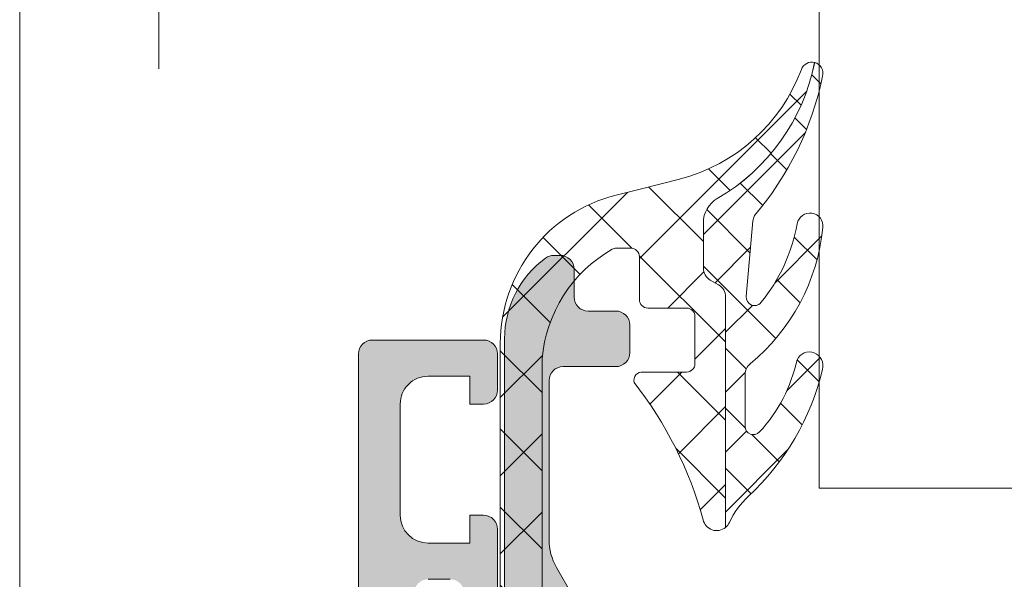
# Model space of a CAD drawing. Header units: millimetres. Extents: x 144573 to 336993, y 74252 to 247042.
# Tile 85 of 256: x 146721 to 146757, y 190128 to 190148. Entities that reach past the tile are written whole.
import ezdxf

# ---------------------------------------------------------------- set-up
doc = ezdxf.new("R2010")
doc.units = ezdxf.units.MM
doc.linetypes.add('ČÁRKOVANÁ', pattern=[19.049999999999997, 12.7, -6.35])
doc.layers.add('FASÁDA DETAILNÍ', color=255, linetype='Continuous', lineweight=0)

msp = doc.modelspace()

# ---------------------------------------------------------------- hatches: boundary and pattern name
at = {"layer": 'FASÁDA DETAILNÍ'}
h = msp.add_hatch(dxfattribs=at)
h.set_pattern_fill('ANSI37', color=256, scale=0.625, angle=90, style=0)
h.set_pattern_definition([(135, (147661.4800355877, 196355.2586091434), (-1.403165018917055, -1.403165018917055), []), (225, (147661.4800355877, 196355.2586091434), (1.403165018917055, -1.403165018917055), [])])
edge = h.paths.add_edge_path()
edge.add_ellipse((146745.2825155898, 190135.1454342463), major_axis=(-5.0394670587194, 0), ratio=1, start_angle=299.79178446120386, end_angle=355.0355387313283, ccw=False)
edge.add_ellipse((146742.9277153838, 190139.2585187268), major_axis=(-0.3000000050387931, 0), ratio=1, start_angle=270.00069261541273, end_angle=299.79217298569, ccw=False)
edge.add_line((146742.9277117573, 190139.5585187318), (146743.4619957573, 190139.5585217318))
edge.add_ellipse((146743.4619969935, 190139.258521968), major_axis=(-0.2999997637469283, 0), ratio=1, start_angle=179.9999548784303, end_angle=270.0002361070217, ccw=False)
edge.add_line((146743.7619967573, 190139.2585217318), (146743.7619967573, 190137.7085247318))
edge.add_ellipse((146744.0620073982, 190137.7085323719), major_axis=(-0.3000106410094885, 0), ratio=1, start_angle=0.001459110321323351, end_angle=89.9956760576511)
edge.add_line((146744.0619847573, 190137.4085217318), (146745.4619667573, 190137.4085107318))
edge.add_ellipse((146745.4619639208, 190137.1085208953), major_axis=(-0.2999898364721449, 0), ratio=1, start_angle=180.0003507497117, end_angle=269.999458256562, ccw=False)
edge.add_line((146745.7619537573, 190137.1085227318), (146745.7619537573, 190135.4085107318))
edge.add_ellipse((146745.4619436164, 190135.4085178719), major_axis=(-0.3000101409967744, 0), ratio=1, start_angle=90.00441943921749, end_angle=179.9986363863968, ccw=False)
edge.add_line((146745.4619667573, 190135.1085077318), (146743.8981357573, 190135.1085187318))
edge.add_ellipse((146743.8652787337, 190134.8073596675), major_axis=(-0.3029461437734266, 0), ratio=1, start_angle=-96.22645090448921, end_angle=13.48357731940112)
edge.add_ellipse((146732.5493144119, 190126.1024365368), major_axis=(-14.00076634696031, 0), ratio=1, start_angle=195.3017322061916, end_angle=218.0756200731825, ccw=False)
edge.add_ellipse((146746.5415521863, 190129.9091501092), major_axis=(-0.5004721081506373, 0), ratio=1, start_angle=12.91760852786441, end_angle=129.8066343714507)
edge.add_line((146746.8619537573, 190129.5246827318), (146746.8619537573, 190137.8079617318))
edge.add_ellipse((146746.3619540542, 190137.8079612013), major_axis=(-0.4999997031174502, 0), ratio=1, start_angle=180.0000607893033, end_angle=240.0000196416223)
edge.add_line((146746.6119537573, 190138.2409737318), (146746.3119537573, 190138.4141797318))
edge.add_ellipse((146746.5619534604, 190138.8471922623), major_axis=(-0.4999997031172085, 0), ratio=1, start_angle=6.078930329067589e-05, end_angle=60.00001964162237, ccw=False)
edge.add_line((146746.0619537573, 190138.8471917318), (146746.0619537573, 190140.4765397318))
edge.add_ellipse((146747.0619531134, 190140.476540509), major_axis=(-0.9999993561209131, 0), ratio=1, start_angle=-59.949661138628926, end_angle=4.4528618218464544e-05, ccw=False)
edge.add_ellipse((146742.9056263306, 190147.6609212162), major_axis=(-7.30002344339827, 0), ratio=1, start_angle=120.0503545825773, end_angle=168.7144463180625)
edge.add_ellipse((146749.9619633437, 190145.8456891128), major_axis=(-0.3999905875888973, 0), ratio=1, start_angle=255.1470247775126, end_angle=339.4981705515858)
edge.add_ellipse((146743.6128652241, 190148.2197560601), major_axis=(-6.378448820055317, 0), ratio=1, start_angle=104.45259778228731, end_angle=159.4981254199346, ccw=False)
edge.add_line((146745.2047917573, 190142.0431567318), (146743.7940847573, 190141.6795697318))
edge.add_line((146743.7940847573, 190141.6795697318), (146742.9313837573, 190141.4694567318))
edge.add_ellipse((146744.2619487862, 190136.1328340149), major_axis=(-5.499995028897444, 0), ratio=1, start_angle=-76.00004503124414, end_angle=3.42021868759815e-05)
edge.add_line((146738.7619537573, 190136.1328307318), (146738.7619537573, 190123.7148027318))
edge.add_line((146738.7619537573, 190123.7148027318), (146739.0495727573, 190122.3517457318))
edge.add_ellipse((146738.5603464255, 190122.2485131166), major_axis=(-0.4999993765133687, 0), ratio=1, start_angle=130.2837515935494, end_angle=191.9153007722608, ccw=False)
edge.add_line((146738.8836327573, 190121.8670877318), (146737.0270247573, 190120.2934767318))
edge.add_ellipse((146737.5119542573, 190119.7213377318), major_axis=(-0.749999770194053, 0), ratio=1, start_angle=-49.71629384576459, end_angle=130.2837061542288)
edge.add_line((146737.9968837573, 190119.1491987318), (146740.3085277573, 190121.1084847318))
edge.add_ellipse((146739.6619555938, 190121.8713363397), major_axis=(-0.999999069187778, 0), ratio=1, start_angle=130.2836986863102, end_angle=191.915247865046)
edge.add_line((146740.6404087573, 190122.0778007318), (146740.2619537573, 190123.8713377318))
edge.add_line((146740.2619537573, 190123.8713377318), (146740.2619537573, 190135.5815387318))
h = msp.add_hatch(dxfattribs=at)
h.set_pattern_fill('ANSI37', color=256, scale=0.48, angle=90, style=0)
h.set_pattern_definition([(135, (147661.4800355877, 196355.2586091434), (-1.077630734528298, -1.077630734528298), []), (225, (147661.4800355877, 196355.2586091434), (1.077630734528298, -1.077630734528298), [])])
edge = h.paths.add_edge_path()
edge.add_arc((146748.0629530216, 190135.0196321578), 0.4999992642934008, 129.4073371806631, 179.9999342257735)
edge.add_line((146747.5629537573, 190135.0196327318), (146747.5629537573, 190133.1575357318))
edge.add_arc((146747.8629539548, 190133.1575360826), 0.3000001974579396, 180.0000670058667, 317.3578430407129)
edge.add_arc((146743.9891589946, 190136.7249507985), 5.566188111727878, 317.3577388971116, 347.808967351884)
edge.add_arc((146749.8732352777, 190135.3416568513), 0.4897187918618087, -17.01397229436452, 154.8827571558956, ccw=False)
edge.add_arc((146741.5334774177, 190137.2875481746), 9.052420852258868, 312.79332113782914, 346.6565612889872, ccw=False)
edge.add_arc((146749.7213576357, 190128.4433714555), 2.999999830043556, 132.7932868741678, 155.2450969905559)
edge.add_arc((146746.5425515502, 190129.9091536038), 0.5004751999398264, 309.8064341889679, 335.24482424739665, ccw=False)
edge.add_line((146746.8629537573, 190129.5246827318), (146746.8629537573, 190137.8079617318))
edge.add_arc((146746.3629540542, 190137.8079612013), 0.4999997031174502, 6.078930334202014e-05, 60.00001964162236)
edge.add_line((146746.6129537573, 190138.2409737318), (146746.3129537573, 190138.4141797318))
edge.add_arc((146746.5629534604, 190138.8471922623), 0.4999997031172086, 180.0000607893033, 240.00001964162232, ccw=False)
edge.add_line((146746.0629537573, 190138.8471917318), (146746.0629537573, 190140.4765397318))
edge.add_arc((146747.0629531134, 190140.476540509), 0.9999993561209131, 120.0503388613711, 180.0000445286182, ccw=False)
edge.add_arc((146742.9066263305, 190147.6609212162), 7.30002344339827, 300.0503545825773, 348.7144463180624)
edge.add_arc((146749.9629633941, 190145.8456886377), 0.3999910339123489, -15.001276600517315, 75.14704919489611, ccw=False)
edge.add_arc((146739.4434593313, 190147.9724091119), 11.13157184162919, 319.4130387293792, 348.44234221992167, ccw=False)
edge.add_line((146747.8969907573, 190140.7301927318), (146747.8392897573, 190140.5379757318))
edge.add_line((146747.8392897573, 190140.5379757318), (146747.6014517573, 190137.8207687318))
edge.add_arc((146747.9003090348, 190137.7946097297), 0.2999999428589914, 174.9976449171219, 320.9690488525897)
edge.add_arc((146743.2200829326, 190141.5887817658), 6.324969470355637, 320.968966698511, 349.5200292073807)
edge.add_arc((146749.8979187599, 190140.35990443), 0.4650353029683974, -7.528137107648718, 170.2920262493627, ccw=False)
edge.add_arc((146743.1415864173, 190141.0094032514), 7.252239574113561, 309.40751088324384, 354.37832838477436, ccw=False)
h = msp.add_hatch(color=256, dxfattribs=at)
edge = h.paths.add_edge_path()
edge.add_line((146741.3159537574, 190121.7585187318), (146741.6159537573, 190122.1317237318))
edge.add_line((146741.6159537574, 190122.1317237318), (146741.6159537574, 190126.1049287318))
edge.add_ellipse((146739.615946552, 190126.1049271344), major_axis=(-2.000007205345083, 0), ratio=1, start_angle=180.0000457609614, end_angle=209.9999336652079)
edge.add_line((146741.3480047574, 190127.1049287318), (146740.7839027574, 190128.0819807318))
edge.add_ellipse((146742.5159609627, 190129.0819823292), major_axis=(-2.000007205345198, 0), ratio=1, start_angle=4.5760961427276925e-05, end_angle=29.99993366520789, ccw=False)
edge.add_line((146740.5159537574, 190129.0819807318), (146740.5159537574, 190134.8018147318))
edge.add_ellipse((146741.0159533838, 190134.8018151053), major_axis=(-0.4999996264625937, 0), ratio=1, start_angle=-90.00004280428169, end_angle=4.28042947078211e-05, ccw=False)
edge.add_line((146741.0159537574, 190135.3018147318), (146742.9159537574, 190135.3018147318))
edge.add_ellipse((146742.9162117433, 190135.8015567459), major_axis=(-0.4997420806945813, 0), ratio=1, start_angle=89.97042173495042, end_angle=180.0295782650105)
edge.add_line((146743.4159537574, 190135.8018147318), (146743.4159537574, 190136.8018147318))
edge.add_ellipse((146742.9162117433, 190136.8020727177), major_axis=(-0.49974208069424, 0), ratio=1, start_angle=179.9704217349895, end_angle=270.0295782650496)
edge.add_line((146742.9159537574, 190137.3018147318), (146741.9159537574, 190137.3018147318))
edge.add_ellipse((146741.915693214, 190137.8015541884), major_axis=(-0.4997395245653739, 0), ratio=1, start_angle=-0.029871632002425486, end_angle=90.02987163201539, ccw=False)
edge.add_line((146741.4159537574, 190137.8018147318), (146741.4159537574, 190138.8018147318))
edge.add_ellipse((146740.9162056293, 190138.8020686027), major_axis=(-0.4997481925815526, 0), ratio=1, start_angle=179.9708938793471, end_angle=270.0288769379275)
edge.add_line((146740.9159537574, 190139.3018167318), (146740.6829227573, 190139.3018167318))
edge.add_ellipse((146740.6829222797, 190138.8018175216), major_axis=(-0.4999992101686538, 0), ratio=1, start_angle=269.9999452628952, end_angle=306.2493129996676)
edge.add_ellipse((146742.5159601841, 190136.3018141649), major_axis=(-3.600006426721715, 0), ratio=1, start_angle=306.2493860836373, end_angle=359.9999591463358)
edge.add_line((146738.9159537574, 190136.3018167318), (146738.9159537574, 190126.3585187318))
edge.add_ellipse((146739.115953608, 190126.3585185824), major_axis=(-0.1999998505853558, 0), ratio=1, start_angle=-4.28043988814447e-05, end_angle=90.00004280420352)
edge.add_line((146739.1159537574, 190126.1585187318), (146739.8331747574, 190126.1585187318))
edge.add_line((146739.8331747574, 190126.1585187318), (146739.9740737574, 190126.2994797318))
edge.add_ellipse((146740.1159536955, 190126.1585183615), major_axis=(-0.2000000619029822, 0), ratio=1, start_angle=180.0001060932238, end_angle=315.18607561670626, ccw=False)
edge.add_line((146740.3159537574, 190126.1585187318), (146740.3159537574, 190124.2589497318))
edge.add_line((146740.3159537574, 190124.2589497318), (146740.6302717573, 190120.1803017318))
edge.add_ellipse((146741.1241163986, 190120.25851924), major_axis=(-0.5000005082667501, 0), ratio=1, start_angle=9.000022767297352, end_angle=89.99992652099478)
edge.add_line((146741.1241157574, 190119.7585187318), (146741.3159537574, 190119.7585187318))
edge.add_ellipse((146741.3159541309, 190120.2585183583), major_axis=(-0.49999962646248, 0), ratio=1, start_angle=89.99995719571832, end_angle=180.0000428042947)
edge.add_line((146741.8159537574, 190120.2585187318), (146741.8159537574, 190120.3585187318))
edge.add_ellipse((146741.6159539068, 190120.3585188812), major_axis=(-0.1999998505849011, 0), ratio=1, start_angle=179.9999571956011, end_angle=270.0000428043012)
edge.add_line((146741.6159537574, 190120.5585187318), (146741.3159537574, 190120.5585187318))
edge.add_line((146741.3159537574, 190120.5585187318), (146741.3159537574, 190121.7585187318))
h = msp.add_hatch(color=256, dxfattribs=at)
edge = h.paths.add_edge_path()
edge.add_arc((146734.1620212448, 190135.7584514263), 0.5000674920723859, 90.00773245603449, 179.9922675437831, ccw=False)
edge.add_line((146734.1619537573, 190136.2585189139), (146738.1619537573, 190136.2585189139))
edge.add_arc((146738.1618862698, 190135.7584514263), 0.5000674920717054, 360.0077324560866, 449.99226754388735, ccw=False)
edge.add_line((146738.6619537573, 190135.7585189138), (146738.6619537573, 190134.4584700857))
edge.add_arc((146738.1619168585, 190134.4585069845), 0.5000369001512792, 270.0042279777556, 359.99577202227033, ccw=False)
edge.add_line((146738.1619537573, 190133.9584700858), (146737.6619537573, 190133.9584700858))
edge.add_line((146737.6619537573, 190133.9584700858), (146737.6619537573, 190134.9584700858))
edge.add_line((146737.6619537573, 190134.9584700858), (146736.1619537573, 190134.9584700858))
edge.add_arc((146736.1619167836, 190133.9585070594), 0.9999630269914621, 449.9978814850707, 540.0021185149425)
edge.add_line((146735.1619537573, 190133.9584700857), (146735.1619537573, 190129.9584700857))
edge.add_arc((146736.162030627, 190129.9585469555), 1.000076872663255, 180.0044039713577, 269.9955960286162)
edge.add_line((146736.1619537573, 190128.9584700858), (146737.6619537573, 190128.9584700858))
edge.add_line((146737.6619537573, 190128.9584700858), (146737.6619537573, 190129.9584700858))
edge.add_line((146737.6619537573, 190129.9584700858), (146738.1619537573, 190129.9584700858))
edge.add_arc((146738.1620112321, 190129.4585275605), 0.4999425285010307, -0.006586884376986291, 90.0065868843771, ccw=False)
edge.add_line((146738.6619537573, 190129.4584700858), (146738.6619537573, 190126.6584822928))
edge.add_arc((146738.1619537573, 190126.6584822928), 0.5000000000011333, 270.0000000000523, 360.0000000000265, ccw=False)
edge.add_line((146738.1619537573, 190126.1584822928), (146737.9619537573, 190126.1584822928))
edge.add_arc((146737.9619537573, 190126.6584822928), 0.5000000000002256, 179.9999999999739, 269.99999999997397, ccw=False)
edge.add_line((146737.4619537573, 190126.6584822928), (146737.4619537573, 190127.1584822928))
edge.add_arc((146736.9619186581, 190127.1584471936), 0.500035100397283, 360.0040217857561, 449.9959782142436)
edge.add_line((146736.9619537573, 190127.6584822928), (146736.1619507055, 190127.6584822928))
edge.add_arc((146736.161967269, 190127.1584657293), 0.5000165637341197, 90.00189796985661, 179.9981020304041)
edge.add_line((146735.6619507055, 190127.1584822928), (146735.6619507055, 190095.8584883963))
edge.add_line((146735.6619507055, 190095.8584883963), (146736.0943473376, 190089.8200307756))
edge.add_arc((146737.0935670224, 190089.8584868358), 0.9999594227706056, 182.2040028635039, 269.9999999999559)
edge.add_line((146737.0935670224, 190088.858527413), (146743.762019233, 190088.858527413))
edge.add_arc((146743.762019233, 190089.358527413), 0.5000000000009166, 270.0000000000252, 359.9999999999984)
edge.add_line((146744.262019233, 190089.358527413), (146744.262019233, 190090.258527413))
edge.add_arc((146744.762019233, 190090.258527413), 0.5000000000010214, 90.00000000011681, 180.0000000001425, ccw=False)
edge.add_line((146744.762019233, 190090.758527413), (146746.1620207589, 190090.758527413))
edge.add_arc((146746.4295413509, 190090.8373638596), 0.278895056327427, 196.4198764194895, 271.1645893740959)
edge.add_line((146746.4352097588, 190090.558526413), (146746.8888037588, 190090.558526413))
edge.add_arc((146746.8944644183, 190090.8373945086), 0.2789255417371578, 268.8371299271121, 343.5754054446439)
edge.add_line((146747.1620077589, 190090.758527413), (146749.0420187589, 190090.758527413))
edge.add_arc((146749.0420187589, 190090.458527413), 0.3000000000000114, 360.00000000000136, 450, ccw=False)
edge.add_line((146749.3420187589, 190090.458527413), (146749.3420187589, 190089.478553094))
edge.add_arc((146749.0420187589, 190089.478553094), 0.2999999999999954, 270.0000000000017, 360.00000000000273, ccw=False)
edge.add_line((146749.0420187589, 190089.178553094), (146746.2820207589, 190089.178553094))
edge.add_arc((146746.2820207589, 190089.058553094), 0.1200000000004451, 449.9999999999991, 540)
edge.add_line((146746.1620207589, 190089.058553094), (146746.1620207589, 190084.758527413))
edge.add_arc((146746.6620207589, 190084.758527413), 0.5000000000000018, 179.9999999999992, 269.9999999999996)
edge.add_line((146746.6620207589, 190084.258527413), (146747.3620207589, 190084.258527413))
edge.add_line((146747.3620207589, 190084.258527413), (146749.7548410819, 190085.6400228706))
edge.add_arc((146749.8239009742, 190085.5204076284), 0.1381197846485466, -1.0322764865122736e-10, 119.9999999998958, ccw=False)
edge.add_line((146749.9620207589, 190085.5204076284), (146749.9620207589, 190081.758527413))
edge.add_arc((146751.9620207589, 190081.758527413), 1.999999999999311, 180.0000000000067, 270.0000000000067)
edge.add_line((146751.9620207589, 190079.758527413), (146752.5300161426, 190079.758527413))
edge.add_arc((146752.5300161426, 190079.258527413), 0.5000000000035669, 415.52092823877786, 449.99999999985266, ccw=False)
edge.add_arc((146749.9825428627, 190075.5490288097), 4.999999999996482, 365.34922800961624, 415.5209282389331, ccw=False)
edge.add_arc((146754.8238940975, 190075.9966471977), 0.1381197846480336, 240.0000000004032, 367.70243749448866, ccw=False)
edge.add_line((146754.7548342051, 190075.8770319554), (146752.3620138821, 190077.258527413))
edge.add_line((146752.3620138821, 190077.258527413), (146751.6620138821, 190077.258527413))
edge.add_arc((146751.6620138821, 190076.758527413), 0.5, 450, 540)
edge.add_line((146751.1620138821, 190076.758527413), (146751.1620138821, 190072.458501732))
edge.add_arc((146751.2820138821, 190072.458501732), 0.1199999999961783, 180, 269.9999999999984)
edge.add_line((146751.2820138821, 190072.338501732), (146754.0420118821, 190072.338501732))
edge.add_arc((146754.0420118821, 190072.0385017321), 0.2999999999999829, 0, 90.00000000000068, ccw=False)
edge.add_line((146754.3420118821, 190072.0385017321), (146754.3420118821, 190071.058527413))
edge.add_arc((146754.0420118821, 190071.058527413), 0.300000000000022, 270.00000000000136, 360, ccw=False)
edge.add_line((146754.0420118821, 190070.758527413), (146752.1620008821, 190070.758527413))
edge.add_arc((146751.8944575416, 190070.6796603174), 0.2789255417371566, 376.4245945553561, 451.1628700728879)
edge.add_line((146751.8887968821, 190070.958528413), (146751.4352028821, 190070.958528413))
edge.add_arc((146751.4295344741, 190070.6796909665), 0.2788950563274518, 448.8354106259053, 523.5801235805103)
edge.add_line((146751.1620138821, 190070.758527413), (146748.1619553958, 190070.758527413))
edge.add_line((146748.1619553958, 190070.758527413), (146747.4618525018, 190071.4585997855))
edge.add_line((146747.4618525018, 190071.4585997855), (146747.4618525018, 190072.058605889))
edge.add_line((146747.4618525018, 190072.058605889), (146749.0618586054, 190072.058605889))
edge.add_arc((146749.0618491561, 190072.5586153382), 0.5000094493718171, 270.0010827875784, 359.9989172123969)
edge.add_line((146749.5618586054, 190072.5586058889), (146749.5618586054, 190072.9540339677))
edge.add_arc((146749.0618586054, 190072.9540339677), 0.5000000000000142, 360.0000000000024, 375.0000000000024)
edge.add_line((146749.5448215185, 190073.0834434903), (146749.1606127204, 190074.5173302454))
edge.add_arc((146748.1946868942, 190074.2585112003), 1.000000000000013, 375.0000000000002, 450.0000000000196)
edge.add_line((146748.1946868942, 190075.2585112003), (146742.4618647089, 190075.2585112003))
edge.add_line((146742.4618647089, 190075.2585112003), (146742.4618647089, 190072.058605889))
edge.add_line((146742.4618647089, 190072.058605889), (146743.2618525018, 190072.058605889))
edge.add_line((146743.2618525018, 190072.058605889), (146743.2618525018, 190071.4585997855))
edge.add_line((146743.2618525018, 190071.4585997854), (146742.0494196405, 190070.758618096))
edge.add_line((146742.0494196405, 190070.758618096), (146740.9618647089, 190070.758618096))
edge.add_line((146740.9618647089, 190070.758618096), (146740.9618647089, 190085.758527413))
edge.add_arc((146740.4618647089, 190085.758527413), 0.5000000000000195, 359.9999999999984, 450.0000000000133)
edge.add_line((146740.4618647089, 190086.258527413), (146734.6619537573, 190086.258527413))
edge.add_arc((146734.6619537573, 190087.258527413), 1, 180, 270.00000000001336, ccw=False)
edge.add_line((146733.6619537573, 190087.258527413), (146733.6619537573, 190135.7585189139))
edge = h.paths.add_edge_path(flags=16)
edge.add_line((146743.2618525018, 190076.8585112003), (146747.6618525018, 190076.8585112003))
edge.add_arc((146747.6618525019, 190077.3585112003), 0.5000000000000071, 270.0000000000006, 359.9999999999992)
edge.add_line((146748.1618525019, 190077.3585112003), (146748.1618525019, 190081.7585112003))
edge.add_arc((146747.6618525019, 190081.7585112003), 0.4999999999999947, 359.9999999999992, 450.0000000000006)
edge.add_line((146747.6618525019, 190082.2585112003), (146743.2618525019, 190082.2585112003))
edge.add_arc((146743.2618525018, 190081.7585112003), 0.5, 450, 540)
edge.add_line((146742.7618525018, 190081.7585112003), (146742.7618525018, 190077.3585112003))
edge.add_arc((146743.2618525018, 190077.3585112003), 0.4999999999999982, 180, 270.0000000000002)

# ---------------------------------------------------------------- linework, layer by layer
for p, q in [((146734.1619537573, 190136.2585189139), (146738.1619537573, 190136.2585189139)), ((146733.6619537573, 190087.258527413), (146733.6619537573, 190135.7585189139)), ((146738.6619537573, 190135.7585189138), (146738.6619537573, 190134.4584700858)), ((146737.6619537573, 190134.9584700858), (146736.1619537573, 190134.9584700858)), ((146737.6619537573, 190133.9584700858), (146737.6619537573, 190134.9584700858)), ((146735.1619537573, 190133.9584700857), (146735.1619537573, 190129.9584700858)), ((146738.1619537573, 190133.9584700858), (146737.6619537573, 190133.9584700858)), ((146737.6619537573, 190128.9584700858), (146737.6619537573, 190129.9584700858)), ((146737.6619537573, 190129.9584700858), (146738.1619537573, 190129.9584700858)), ((146738.6619537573, 190129.4584700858), (146738.6619537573, 190126.6584822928)), ((146736.1619537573, 190128.9584700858), (146737.6619537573, 190128.9584700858)), ((146736.9619537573, 190127.6584822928), (146736.1619507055, 190127.6584822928))]:
    msp.add_line(p, q, dxfattribs=at)
for points in [[(173301.4800355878, 174615.2586091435), (146721.4800355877, 174615.2586091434), (146721.4800355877, 198295.2586091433), (173301.4800355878, 198295.2586091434)], [(146750.2260419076, 190211.9038972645), (146750.2260419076, 190599.5946741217), (146794.2260419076, 190599.5946741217), (146794.2260419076, 190211.9038972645), (146794.2260419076, 190130.9330184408), (146750.2260419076, 190130.9330184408)]]:
    msp.add_lwpolyline(points, close=True, dxfattribs=at)
at = {"layer": 'FASÁDA DETAILNÍ', "linetype": 'ČÁRKOVANÁ', "ltscale": 5}
msp.add_lwpolyline([(173296.4800355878, 174620.2586091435), (146726.4800355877, 174620.2586091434), (146726.4800355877, 198290.2586091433), (173296.4800355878, 198290.2586091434)], close=True, dxfattribs=at)
at = {"layer": 'FASÁDA DETAILNÍ', "extrusion": (0, 0, -1)}
for points in [[(-146740.2619537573, 190123.8713377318), (-146740.2619537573, 190135.5815387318), (-146740.2619537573, 190135.5815387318, 0.245826), (-146742.7786587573, 190139.5188687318, 0.130727), (-146742.9277117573, 190139.5585187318), (-146743.4619957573, 190139.5585217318), (-146743.4619957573, 190139.5585217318, 0.414215), (-146743.7619967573, 190139.2585217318), (-146743.7619967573, 190137.7085247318), (-146743.7619967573, 190137.7085247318, -0.414184), (-146744.0619847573, 190137.4085217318), (-146745.4619667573, 190137.4085107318), (-146745.4619667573, 190137.4085107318, 0.414209), (-146745.7619537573, 190137.1085227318), (-146745.7619537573, 190135.4085107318), (-146745.7619537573, 190135.4085107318, 0.414184), (-146745.4619667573, 190135.1085077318), (-146743.8981357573, 190135.1085187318), (-146743.8981357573, 190135.1085187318, -0.51896), (-146743.5706827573, 190134.7367227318, 0.0996982), (-146746.0537457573, 190129.7972697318, -0.559391), (-146746.8619537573, 190129.5246827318), (-146746.8619537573, 190137.8079617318), (-146746.8619537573, 190137.8079617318, -0.267949), (-146746.6119537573, 190138.2409737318), (-146746.3119537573, 190138.4141797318), (-146746.3119537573, 190138.4141797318, 0.267949), (-146746.0619537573, 190138.8471917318), (-146746.0619537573, 190140.4765397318), (-146746.0619537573, 190140.4765397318, 0.267714), (-146746.5611927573, 190141.3421257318, -0.215587), (-146750.0644967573, 190146.2323147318, -0.385623), (-146749.5873077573, 190145.9857807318, 0.244909), (-146745.2047917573, 190142.0431567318), (-146743.7940847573, 190141.6795697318), (-146742.9313837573, 190141.4694567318), (-146742.9313837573, 190141.4694567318, -0.344328), (-146738.7619537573, 190136.1328307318), (-146738.7619537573, 190123.7148027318)], [(-146741.3480047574, 190127.1049287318), (-146740.7839027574, 190128.0819807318), (-146740.7839027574, 190128.0819807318, 0.131652), (-146740.5159537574, 190129.0819807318), (-146740.5159537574, 190134.8018147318), (-146740.5159537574, 190134.8018147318, 0.414214), (-146741.0159537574, 190135.3018147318), (-146742.9159537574, 190135.3018147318), (-146742.9159537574, 190135.3018147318, -0.414516), (-146743.4159537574, 190135.8018147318), (-146743.4159537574, 190136.8018147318), (-146743.4159537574, 190136.8018147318, -0.414516), (-146742.9159537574, 190137.3018147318), (-146741.9159537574, 190137.3018147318), (-146741.9159537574, 190137.3018147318, 0.414519), (-146741.4159537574, 190137.8018147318), (-146741.4159537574, 190138.8018147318), (-146741.4159537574, 190138.8018147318, -0.41451), (-146740.9159537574, 190139.3018167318), (-146740.6829227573, 190139.3018167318), (-146740.6829227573, 190139.3018167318, -0.1595), (-146740.3872727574, 190139.2050427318, -0.238928), (-146738.9159537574, 190136.3018167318), (-146738.9159537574, 190126.3585187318)]]:
    msp.add_lwpolyline(points, format="xyb", dxfattribs=at)
at = {"layer": 'FASÁDA DETAILNÍ'}
msp.add_lwpolyline([(146747.7455387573, 190135.4059577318, 0.224409), (146747.5629537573, 190135.0196327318), (146747.5629537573, 190133.1575357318), (146747.5629537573, 190133.1575357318, 0.683163), (146748.0836337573, 190132.9543107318, 0.133656), (146749.4298237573, 190135.5495287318, -0.931673), (146750.3415207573, 190135.1983627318, -0.148841), (146747.6832917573, 190130.6447997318, 0.0982791), (146746.9970357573, 190129.6995837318, -0.111454), (146746.8629537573, 190129.5246827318), (146746.8629537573, 190137.8079617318), (146746.8629537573, 190137.8079617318, 0.267949), (146746.6129537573, 190138.2409737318), (146746.3129537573, 190138.4141797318), (146746.3129537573, 190138.4141797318, -0.267949), (146746.0629537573, 190138.8471917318), (146746.0629537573, 190140.4765397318), (146746.0629537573, 190140.4765397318, -0.267714), (146746.5621927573, 190141.3421257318, 0.215587), (146750.0654967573, 190146.2323147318, -0.414972), (146750.3493227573, 190145.7421547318, -0.127346), (146747.8969907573, 190140.7301927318), (146747.8392897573, 190140.5379757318), (146747.6014517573, 190137.8207687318), (146747.6014517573, 190137.8207687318, 0.739768), (146748.1333507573, 190137.6056877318, 0.125226), (146749.4395427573, 190140.4383217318, -0.981156), (146750.3589457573, 190140.2989787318, -0.19878), (146747.7455387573, 190135.4059577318)], format="xyb", close=True, dxfattribs=at)
for centre, radius, start, end in [((146734.1620212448, 190135.7584514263), 0.5000674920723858, 90.00773245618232, 179.9922675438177), ((146738.1618862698, 190135.7584514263), 0.5000674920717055, 0.007732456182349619, 89.99226754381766), ((146736.1619167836, 190133.9585070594), 0.999963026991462, 89.99788148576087, 180.0021185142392), ((146738.1619168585, 190134.4585069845), 0.5000369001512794, 270.0042279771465, 359.9957720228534), ((146736.162030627, 190129.9585469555), 1.000076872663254, 180.004403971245, 269.9955960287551), ((146738.1620112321, 190129.4585275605), 0.4999425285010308, 359.9934131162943, 90.00658688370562)]:
    msp.add_arc(centre, radius, start, end, dxfattribs=at)

doc.saveas('drawing.dxf')
